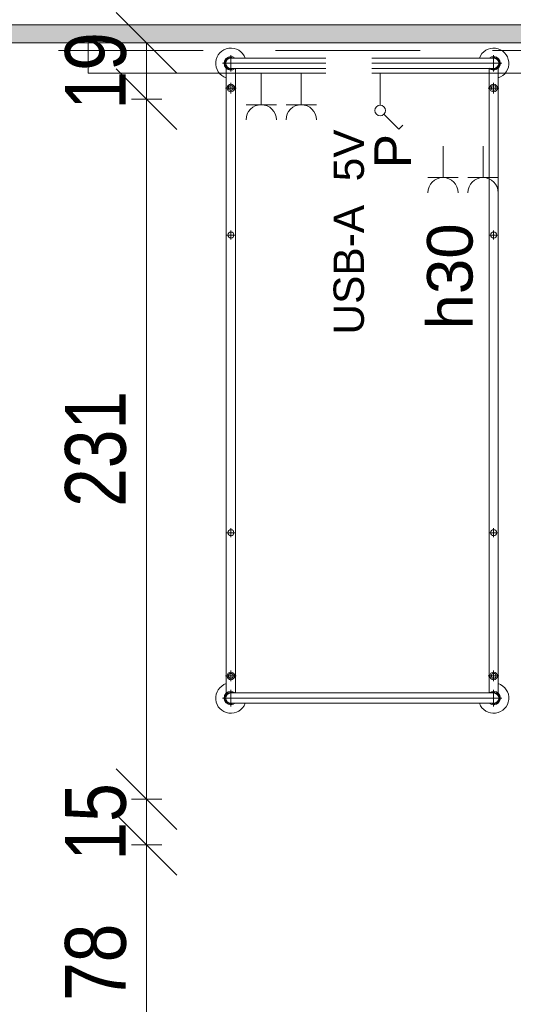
# Model space of a CAD drawing. Header units: centimetres. Extents: x -1631 to 1829, y -257 to 3158.
# Tile 118 of 128: x 790 to 952, y 1522 to 1846. Entities that reach past the tile are written whole.
import ezdxf

# ---------------------------------------------------------------- set-up
doc = ezdxf.new("R2010")
doc.units = ezdxf.units.CM
doc.linetypes.add('Ukryte', pattern=[71.438, 47.625, -23.813])
for name, color, linetype, lineweight in [('A-ANNO-DIMS', 211, 'Continuous', 13), ('A-ANNO-DIMS-100', 211, 'Continuous', 13), ('A-ANNO-NOTE', 131, 'Continuous', 9), ('A-DETL-HDLN', 90, 'Ukryte', 9), ('A-WALL', 113, 'Continuous', 13), ('A-WALL-PATT', 111, 'Continuous', 13), ('I-FURN', 30, 'Continuous', 9), ('Q-SPCQ', 91, 'Continuous', 9)]:
    doc.layers.add(name, color=color, linetype=linetype, lineweight=lineweight)
doc.styles.add('Arial Narrow_5', font='ARIALN.TTF', dxfattribs={"height": 20})
doc.styles.add('Arial_4', font='arial.ttf', dxfattribs={"height": 10})
doc.styles.add('Arial_5', font='arial.ttf', dxfattribs={"height": 12})
doc.styles.add('Arial_6', font='arial.ttf', dxfattribs={"height": 15})
doc.dimstyles.new('Diagonal_1_100__0__wewnętrzne_1', dxfattribs={"dimscale": 30.48, "dimtxt": 20.468619, "dimasz": 0.656168, "dimexe": 0.164042, "dimexo": 0.0625, "dimgap": 0.032808, "dimtad": 1, "dimdec": 0, "dimdsep": 46, "dimtxsty": 'Arial Narrow_5', "dimblk1": 'OBLIQUE', "dimblk2": 'OBLIQUE', "dimsah": 1, "dimcen": 0.09, "dimazin": 0, "dimtfac": 1, "dimtdec": 4, "dimtix": 1, "dimtmove": 0, "dimatfit": 3, "dimfxl": 0.164042, "dimfxlon": 1, "dimtvp": 1, "dimtolj": 1, "dimtzin": 0, "dimarcsym": 2})

# ---------------------------------------------------------------- blocks, each defined once
blk = doc.blocks.new('łóżko 195x90 typ FAMED _102039_ - łóżko 195x90 typ FAMED _102039_-1233017-5_piętro III __10_50 m_ - stan projektowany')
at = {"layer": 'I-FURN'}
for p, q in [((-43.25, 101.53), (-43.25, 106.98)), ((43.25, 101.53), (43.25, 106.98)), ((45.97, 104.25), (-45.98, 104.25)), ((-43.25, 105.95), (43.25, 105.95)), ((-44.75, -103.1), (-44.75, 102.61)), ((-43.25, 102.55), (43.25, 102.55)), ((-41.75, 102.55), (-41.75, -103.1)), ((41.75, 102.61), (41.75, -103.05)), ((44.75, -103.1), (44.75, 102.61)), ((-43.25, 95.18), (-43.25, 98.68)), ((43.25, 95.18), (43.25, 98.68)), ((-45, 96.93), (-41.5, 96.93)), ((45, 96.93), (41.5, 96.93)), ((-44.75, 49.81), (-41.75, 49.81)), ((-43.25, 48.31), (-43.25, 51.31)), ((44.75, 49.81), (41.75, 49.81)), ((43.25, 48.31), (43.25, 51.31)), ((-44.75, -48.19), (-41.75, -48.19)), ((-43.25, -49.69), (-43.25, -46.69)), ((44.75, -48.19), (41.75, -48.19)), ((43.25, -49.69), (43.25, -46.69)), ((-45, -96.6), (-41.5, -96.6)), ((-43.25, -94.85), (-43.25, -98.35)), ((45, -96.6), (41.5, -96.6)), ((43.25, -94.85), (43.25, -98.35)), ((-43.25, -102.02), (-43.25, -107.47)), ((-43.25, -103.05), (43.25, -103.05)), ((43.25, -102.02), (43.25, -107.47)), ((-45.98, -104.75), (45.97, -104.75)), ((-43.25, -106.45), (43.25, -106.45))]:
    blk.add_line(p, q, dxfattribs=at)
for centre, radius in [((-43.25, 96.93), 1.25), ((-43.25, 96.93), 0.8), ((43.25, 96.93), 1.25), ((43.25, 96.93), 0.8), ((-43.25, 49.81), 1), ((43.25, 49.81), 1), ((-43.25, -48.19), 1), ((43.25, -48.19), 1), ((-43.25, -96.6), 1.25), ((-43.25, -96.6), 0.8), ((43.25, -96.6), 1.25), ((43.25, -96.6), 0.8)]:
    blk.add_circle(centre, radius, dxfattribs=at)
for centre, radius, start, end in [((-43.25, 104.25), 5, 19.8769, 252.5424), ((43.25, 104.25), 5, 287.4576, 160.1231), ((-43.25, 104.25), 2.23, 49.8221, 310.1779), ((-43.25, 104.25), 1.93, 62.0207, 297.9793), ((-43.25, 104.25), 1.7, 90, 270), ((43.25, 104.25), 2.23, 229.8221, 130.1779), ((43.25, 104.25), 1.93, 242.0207, 117.9793), ((43.25, 104.25), 1.7, 270, 90), ((-43.25, -104.75), 5, 107.4576, 340.1231), ((43.25, -104.75), 5, 199.8769, 72.5424), ((-43.25, -104.75), 2.23, 47.6113, 310.1779), ((-43.25, -104.75), 1.93, 62.0207, 297.9793), ((-43.25, -104.75), 1.7, 90, 270), ((43.25, -104.75), 2.23, 229.8221, 130.1779), ((43.25, -104.75), 1.93, 242.0207, 117.9793), ((43.25, -104.75), 1.7, 270, 90)]:
    blk.add_arc(centre, radius, start, end, dxfattribs=at)
blk = doc.blocks.new('Panel Gazowo Oswietleniowy 2 - Type 1-2423792-5_piętro III __10_50 m_ - stan projektowany')
at = {"layer": 'Q-SPCQ'}
for p, q in [((-112.5, 47.33), (-102.5, 47.33)), ((-107.5, 47.33), (-107.5, 37)), ((-99.33, 47.33), (-89.33, 47.33)), ((-94.33, 47.33), (-94.33, 37)), ((47.5, 47.33), (57.5, 47.33)), ((52.5, 47.33), (52.5, 37)), ((60.67, 47.33), (70.67, 47.33)), ((65.67, 47.33), (65.67, 37)), ((-79.82, 31.43), (-81.13, 30.12)), ((-74.88, 26.48), (-79.82, 31.43)), ((80.18, 31.43), (78.87, 30.12)), ((85.12, 26.48), (80.18, 31.43)), ((-73.64, 13), (-73.64, 23.5)), ((-66.13, 23.33), (-56.13, 23.33)), ((-61.13, 23.33), (-61.13, 13)), ((-52.67, 23.33), (-42.67, 23.33)), ((-47.67, 23.33), (-47.67, 13)), ((-39.5, 23.33), (-29.5, 23.33)), ((-34.5, 23.33), (-34.5, 13)), ((86.36, 13), (86.36, 23.5)), ((93.87, 23.33), (103.87, 23.33)), ((98.87, 23.33), (98.87, 13)), ((107.33, 23.33), (117.33, 23.33)), ((112.33, 23.33), (112.33, 13)), ((120.5, 23.33), (130.5, 23.33)), ((125.5, 23.33), (125.5, 13)), ((-157.5, 3), (-157.5, 13)), ((-157.5, 13), (182.5, 13)), ((182.5, 13), (182.5, 3))]:
    blk.add_line(p, q, dxfattribs=at)
for centre in [(-73.64, 25.25), (86.36, 25.25)]:
    blk.add_circle(centre, 1.75, dxfattribs=at)
for centre, end in [((-107.5, 52.33), 0), ((-94.33, 52.33), 0), ((52.5, 52.33), 0), ((65.67, 52.33), 0), ((-61.13, 28.33), 360), ((-47.67, 28.33), 360), ((-34.5, 28.33), 360), ((98.87, 28.33), 360), ((112.33, 28.33), 360), ((125.5, 28.33), 360)]:
    blk.add_arc(centre, 5, 180, end, dxfattribs=at)
blk = doc.blocks.new('DIMBLOCK139-5_piętro III __10_50 m_ - stan projektowany')
at = {"layer": 'A-ANNO-DIMS-100', "transparency": 16777216}
for p, q in [((831.65, 1574.33), (821.65, 1584.33)), ((826.65, 1574.33), (836.65, 1574.33)), ((831.65, 1574.33), (826.65, 1574.33)), ((831.65, 1496.83), (831.65, 1574.33)), ((831.65, 1574.33), (841.65, 1564.33)), ((831.65, 1496.83), (821.65, 1506.83)), ((826.65, 1496.83), (836.65, 1496.83)), ((831.65, 1496.83), (826.65, 1496.83)), ((831.65, 1496.83), (841.65, 1486.83))]:
    blk.add_line(p, q, dxfattribs=at)
at = {"layer": 'A-ANNO-DIMS-100', "color": 0, "transparency": 16777216, "insert": (804.8, 1522.9), "char_height": 20, "width": 30.4105, "attachment_point": 1, "rotation": 90, "line_spacing_factor": 0.974696, "style": 'Arial Narrow_5'}
blk.add_mtext('78', dxfattribs=at)
blk = doc.blocks.new('_Oblique')
at = {"color": 0, "linetype": 'ByBlock', "lineweight": -2}
blk.add_line((-0.5, -0.5), (0.5, 0.5), dxfattribs=at)
blk = doc.blocks.new('DIMBLOCK140-5_piętro III __10_50 m_ - stan projektowany')
at = {"layer": 'A-ANNO-DIMS-100', "transparency": 16777216}
for p, q in [((831.65, 1589.33), (821.65, 1599.33)), ((826.65, 1589.33), (836.65, 1589.33)), ((831.65, 1589.33), (826.65, 1589.33)), ((831.65, 1574.33), (831.65, 1589.33)), ((831.65, 1589.33), (841.65, 1579.33)), ((831.65, 1574.33), (821.65, 1584.33)), ((826.65, 1574.33), (836.65, 1574.33)), ((831.65, 1574.33), (826.65, 1574.33)), ((831.65, 1574.33), (841.65, 1564.33))]:
    blk.add_line(p, q, dxfattribs=at)
at = {"layer": 'A-ANNO-DIMS-100', "color": 0, "transparency": 16777216, "insert": (804.8, 1569.15), "char_height": 20, "width": 30.4105, "attachment_point": 1, "rotation": 90, "line_spacing_factor": 0.974696, "style": 'Arial Narrow_5'}
blk.add_mtext('15', dxfattribs=at)
blk = doc.blocks.new('DIMBLOCK141-5_piętro III __10_50 m_ - stan projektowany')
at = {"layer": 'A-ANNO-DIMS-100', "transparency": 16777216}
for p, q in [((831.65, 1819.83), (821.65, 1829.83)), ((826.65, 1819.83), (836.65, 1819.83)), ((831.65, 1819.83), (826.65, 1819.83)), ((831.65, 1589.33), (831.65, 1819.83)), ((831.65, 1819.83), (841.65, 1809.83)), ((831.65, 1589.33), (821.65, 1599.33)), ((826.65, 1589.33), (836.65, 1589.33)), ((831.65, 1589.33), (826.65, 1589.33)), ((831.65, 1589.33), (841.65, 1579.33))]:
    blk.add_line(p, q, dxfattribs=at)
at = {"layer": 'A-ANNO-DIMS-100', "color": 0, "transparency": 16777216, "insert": (804.8, 1685.57), "char_height": 20, "width": 45.6158, "attachment_point": 1, "rotation": 90, "line_spacing_factor": 0.974696, "style": 'Arial Narrow_5'}
blk.add_mtext('231', dxfattribs=at)
blk = doc.blocks.new('DIMBLOCK142-5_piętro III __10_50 m_ - stan projektowany')
at = {"layer": 'A-ANNO-DIMS-100', "transparency": 16777216}
for p, q in [((831.65, 1838.33), (821.65, 1848.33)), ((826.65, 1838.33), (836.65, 1838.33)), ((831.65, 1838.33), (826.65, 1838.33)), ((831.65, 1819.83), (831.65, 1838.33)), ((831.65, 1838.33), (841.65, 1828.33)), ((831.65, 1819.83), (821.65, 1829.83)), ((826.65, 1819.83), (836.65, 1819.83)), ((831.65, 1819.83), (826.65, 1819.83)), ((831.65, 1819.83), (841.65, 1809.83))]:
    blk.add_line(p, q, dxfattribs=at)
at = {"layer": 'A-ANNO-DIMS-100', "color": 0, "transparency": 16777216, "insert": (804.8, 1816.4), "char_height": 20, "width": 30.4105, "attachment_point": 1, "rotation": 90, "line_spacing_factor": 0.974696, "style": 'Arial Narrow_5'}
blk.add_mtext('19', dxfattribs=at)

msp = doc.modelspace()

# ---------------------------------------------------------------- hatches: boundary and pattern name
at = {"layer": 'A-WALL-PATT'}
msp.add_hatch(color=9, dxfattribs=at).paths.add_polyline_path([(1172.38, 1838.33), (1172.38, 1844.33), (602.38, 1844.33), (602.38, 1838.33), (1100.2, 1838.33)], flags=0)

# ---------------------------------------------------------------- linework, layer by layer
at = {"layer": 'A-WALL', "lineweight": 9}
for p, q in [((1172.38, 1844.33), (602.38, 1844.33)), ((602.38, 1838.33), (1172.38, 1838.33))]:
    msp.add_line(p, q, dxfattribs=at)

# ---------------------------------------------------------------- block references
at = {"layer": 'I-FURN', "rotation": 180}
msp.add_blockref('łóżko 195x90 typ FAMED _102039_ - łóżko 195x90 typ FAMED _102039_-1233017-5_piętro III __10_50 m_ - stan projektowany', (902.63, 1726.88), dxfattribs=at)
at = {"layer": 'Q-SPCQ', "rotation": 180}
msp.add_blockref('Panel Gazowo Oswietleniowy 2 - Type 1-2423792-5_piętro III __10_50 m_ - stan projektowany', (994.88, 1841.33), dxfattribs=at)

# ---------------------------------------------------------------- dimensions: what is measured, and where the dimension line sits
at = {"layer": 'A-ANNO-DIMS'}
for base, p1, p2, override, picture, middle in [((831.65060747, 1838.32555458), (826.65060747, 1819.82555458), (826.65060747, 1838.32555458), {"dimpost": '<>', "dimfxl": 18.5}, 'DIMBLOCK142-5_piętro III __10_50 m_ - stan projektowany', (820.43914765, 1829.07555458)), ((831.65060747, 1819.82555458), (826.65060747, 1589.32555458), (826.65060747, 1819.82555458), {"dimpost": '<>', "dimfxl": 230.5}, 'DIMBLOCK141-5_piętro III __10_50 m_ - stan projektowany', (820.43914765, 1704.57555458)), ((831.65, 1589.33), (826.65, 1574.33), (826.65, 1589.33), {"dimpost": '<>', "dimfxl": 15}, 'DIMBLOCK140-5_piętro III __10_50 m_ - stan projektowany', (820.44, 1581.83)), ((831.65060747, 1574.32555458), (826.65060747, 1496.82555458), (826.65060747, 1574.32555458), {"dimpost": '<>', "dimfxl": 77.5}, 'DIMBLOCK139-5_piętro III __10_50 m_ - stan projektowany', (820.43914765, 1535.57555458))]:
    dim = msp.add_linear_dim(base=base, p1=p1, p2=p2, angle=90, dimstyle='Diagonal_1_100__0__wewnętrzne_1', override=override, dxfattribs=at)
    dim.commit()
    dim.dimension.update_dxf_attribs({"geometry": picture, "text_midpoint": middle})

# ---------------------------------------------------------------- next in the draw order: texts
at = {"layer": 'A-ANNO-NOTE', "lineweight": 13, "rotation": 90, "line_spacing_factor": 0.936439, "bg_fill": 3, "box_fill_scale": 1.25, "bg_fill_color": 256, "bg_fill_true_color": 13158600, "bg_fill_transparency": 0}
for s, insert, char_height, width, attachment_point, style in [('\\pxqc,t12.7,25.4,38.1,50.8,63.5,76.2,88.9,101.6,114.3,127,139.7,152.4,165.1,177.8,190.5,203.2,215.9,228.6,241.3,254,266.7,279.4,292.1,304.8,317.5,330.2,342.9,355.6,368.3,381,393.7,406.4;{USB-A  5V}', (898.25, 1776.09), 10, 113.1, 5, 'Arial_4'), ('\\pxt8.46667,16.93333,25.4,33.86667,42.33333,50.8,59.26667,67.73333,76.2,84.66667,93.13333,101.6,110.06667,118.53333,127,135.46667,143.93333,152.4,160.86667,169.33333,177.8,186.26667,194.73333,203.2,211.66667,220.13333,228.6,237.06667,245.53333,254,262.46667,270.93333;{h30}', (923.95, 1743.98), 15, 36.764, 1, 'Arial_6')]:
    msp.add_mtext(s, dxfattribs=dict(at, insert=insert, char_height=char_height, width=width, attachment_point=attachment_point, style=style))

# ---------------------------------------------------------------- next in the draw order: linework, layer by layer
at = {"layer": 'A-DETL-HDLN'}
msp.add_line((-1197.62, 1835.83), (1172.38, 1835.83), dxfattribs=at)

# ---------------------------------------------------------------- next in the draw order: texts
at = {"layer": 'A-ANNO-NOTE', "lineweight": 13, "insert": (912.63, 1802.73), "char_height": 12, "width": 12.019, "attachment_point": 5, "rotation": 90, "line_spacing_factor": 0.936439, "style": 'Arial_5'}
msp.add_mtext('\\pxqc,t10.58333,21.16667,31.75,42.33333,52.91667,63.5,74.08333,84.66667,95.25,105.83333,116.41667,127,137.58333,148.16667,158.75,169.33333,179.91667,190.5,201.08333,211.66667,222.25,232.83333,243.41667,254,264.58333,275.16667,285.75,296.33333,306.91667,317.5,328.08333,338.66667;{P}', dxfattribs=at)

doc.saveas('drawing.dxf')
